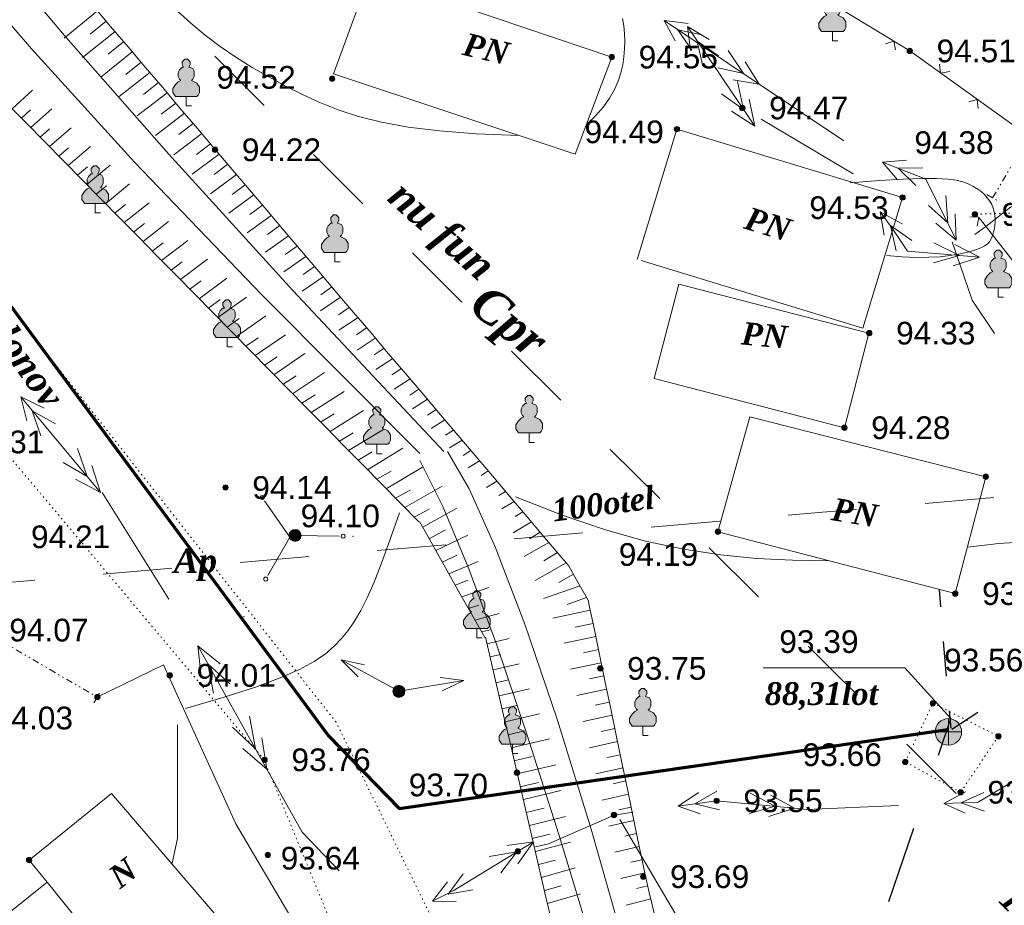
# Model space of a CAD drawing. Header units: millimetres. Extents: x 9396 to 25236, y 15106 to 31102.
# Tile 8 of 256: x 9713 to 9787, y 15731 to 15797. Entities that reach past the tile are written whole.
import ezdxf
from ezdxf.enums import TextEntityAlignment as Align

# ---------------------------------------------------------------- set-up
doc = ezdxf.new("R2010")
doc.units = ezdxf.units.MM
for name, pattern in [('DIVIDE', [1.25, 0.5, -0.25, 0, -0.25, 0, -0.25]), ('DOT', [0.25, 0, -0.25]), ('HIDDEN', [0.375, 0.25, -0.125])]:
    doc.linetypes.add(name, pattern=pattern)
for name, color, linetype, lineweight, true_color in [('1001010', 7, 'Continuous', 9, 0x000000), ('10010110', 7, 'Continuous', 20, 0xa25100), ('10010212', 7, 'Continuous', 9, 0x000000), ('1060000', 7, 'Continuous', 9, 0x000000), ('1070000', 7, 'DOT', 9, 0x000000), ('2030012', 7, 'Continuous', 9, 0x000000), ('21100200', 7, 'HIDDEN', 0, 0x800080), ('3000105', 7, 'DIVIDE', 9, 0x000000), ('3000113', 7, 'Continuous', 9, 0x000000), ('3000260', 7, 'Continuous', 9, 0x000000), ('4000210', 7, 'Continuous', 9, 0x000000), ('5010123', 7, 'Continuous', 9, 0x008000), ('5010210', 7, 'Continuous', 20, 0x008000), ('5010320', 7, 'Continuous', 20, 0x800000), ('5010430', 7, 'Continuous', 9, 0x000000), ('6011210', 1, 'Continuous', 9, 0xff0000), ('6011300', 1, 'Continuous', 20, 0xff0000), ('9010110', 7, 'Continuous', 9, 0x000000)]:
    doc.layers.add(name, color=color, linetype=linetype, lineweight=lineweight, true_color=true_color)
doc.layers.add('Канализация', color=1, linetype='Continuous', lineweight=70)
doc.styles.add('12', font='timesbi.ttf', dxfattribs={"height": 0.001693})
doc.styles.add('19', font='timesbi.ttf', dxfattribs={"height": 0.001693})
doc.styles.add('2', font='timesbi.ttf', dxfattribs={"height": 0.001693})
doc.styles.add('3', font='timesbi.ttf', dxfattribs={"height": 0.001693})
doc.styles.add('9', font='timesbi.ttf', dxfattribs={"height": 0.001693})
doc.styles.add('F2', font='arial.ttf', dxfattribs={"height": 0.001693})

# ---------------------------------------------------------------- blocks, each defined once
blk = doc.blocks.new('SYMBOL21100200')
at = {"true_color": 0x800080}
h = blk.add_hatch(color=216, dxfattribs=at)
edge = h.paths.add_edge_path()
edge.add_arc((0, 0), 0.1, 0, 360)
at = {"color": 216, "linetype": 'Continuous', "lineweight": 0, "true_color": 0x800080}
blk.add_circle((0, 0), 0.1, dxfattribs=at)
blk = doc.blocks.new('SYMBOL4000210')
at = {"true_color": 0xffffff}
blk.add_hatch(color=7, dxfattribs=at).paths.add_polyline_path([(0.05, 1.75), (-0.05, 1.75), (-0.15, 1.65), (-0.15, 1.55), (-0.1, 1.45), (-0.15, 1.45), (-0.25, 1.35), (-0.3, 1.25), (-0.3, 1.1), (-0.25, 1), (-0.2, 0.95), (-0.3, 0.9), (-0.35, 0.85), (-0.4, 0.8), (-0.5, 0.65), (-0.5, 0.5), (-0.4, 0.35), (-0.3, 0.35), (-0.1, 0.35), (0, 0.35), (0.15, 0.35), (0.4, 0.35), (0.45, 0.4), (0.5, 0.5), (0.5, 0.7), (0.4, 0.85), (0.2, 0.95), (0.25, 1), (0.3, 1.1), (0.3, 1.3), (0.25, 1.4), (0.1, 1.45), (0.15, 1.55), (0.15, 1.65)])
at = {"color": 18, "linetype": 'Continuous', "lineweight": 0, "true_color": 0x000000, "flags": 128}
blk.add_lwpolyline([(0.05, 1.75), (-0.05, 1.75), (-0.15, 1.65), (-0.15, 1.55), (-0.1, 1.45), (-0.15, 1.45), (-0.25, 1.35), (-0.3, 1.25), (-0.3, 1.1), (-0.25, 1), (-0.2, 0.95), (-0.3, 0.9), (-0.35, 0.85), (-0.4, 0.8), (-0.5, 0.65), (-0.5, 0.5), (-0.4, 0.35), (-0.3, 0.35), (-0.1, 0.35), (0, 0.35), (0.15, 0.35), (0.4, 0.35), (0.45, 0.4), (0.5, 0.5), (0.5, 0.7), (0.4, 0.85), (0.2, 0.95), (0.25, 1), (0.3, 1.1), (0.3, 1.3), (0.25, 1.4), (0.1, 1.45), (0.15, 1.55), (0.15, 1.65), (0.05, 1.75)], close=True, dxfattribs=at)
blk.add_lwpolyline([(0, 0.35), (0, 0), (0.2, 0)], dxfattribs=at)
blk = doc.blocks.new('SYMBOL2030012')
at = {"true_color": 0xffffff}
h = blk.add_hatch(color=7, dxfattribs=at)
edge = h.paths.add_edge_path()
edge.add_arc((0, 0), 0.225, 0, 360)
at = {"true_color": 0x000000}
h = blk.add_hatch(color=18, dxfattribs=at)
edge = h.paths.add_edge_path()
edge.add_arc((0, 0), 0.05, 0, 360)
at = {"color": 18, "linetype": 'Continuous', "lineweight": 0, "true_color": 0x000000}
for radius in [0.225, 0.05]:
    blk.add_circle((0, 0), radius, dxfattribs=at)
blk = doc.blocks.new('SYMBOL5010430')
at = {"true_color": 0xffffff}
h = blk.add_hatch(color=7, dxfattribs=at)
edge = h.paths.add_edge_path()
edge.add_arc((0, 0), 0.495, 0, 360)
at = {"color": 18, "linetype": 'Continuous', "lineweight": 0, "true_color": 0x000000, "flags": 128}
for points in [[(0, -0.495), (0, 0.495)], [(-0.495, 0), (0.495, 0)]]:
    blk.add_lwpolyline(points, dxfattribs=at)
at = {"color": 18, "linetype": 'Continuous', "lineweight": 0, "true_color": 0x000000}
blk.add_circle((0, 0), 0.495, dxfattribs=at)

msp = doc.modelspace()

# ---------------------------------------------------------------- linework, layer by layer
at = {"layer": '1001010', "color": 253}
for p, q in [((9757.498, 15794.017, 13.032), (9739.418, 15800.117)), ((9759.4, 15778.914, 6.516), (9762.358, 15788.637, 6.516)), ((9776.685, 15773.402, 6.516), (9762.496, 15777.082, 6.516)), ((9785.418, 15762.697, 6.516), (9767.798, 15767.164, 6.516)), ((9720.138, 15739.057), (9713.995, 15734.095)), ((9715.346, 15732.456), (9713.995, 15734.095))]:
    msp.add_line(p, q, dxfattribs=at)
for points in [[(9739.418, 15800.117, 0), (9736.725, 15792.766, 0), (9754.762, 15786.783, 13.032), (9757.498, 15794.017, 13.032)], [(9762.358, 15788.637, 6.516), (9779.198, 15783.537, 6.516), (9776.24, 15773.799, 6.516), (9759.677, 15778.83, 6.516)], [(9762.496, 15777.082, 6.516), (9760.669, 15770.037, 6.516), (9774.858, 15766.357, 6.516), (9776.685, 15773.402, 6.516)], [(9767.798, 15767.164, 6.516), (9765.418, 15758.597, 6.516), (9783.138, 15753.977, 6.516), (9785.418, 15762.697, 6.516)], [(9720.138, 15739.057, 0), (9727.961, 15729.948, 0), (9721.536, 15724.761, 0)], [(9709.618, 15727.877, 0), (9715.346, 15732.456, 0), (9721.536, 15724.761, 0)]]:
    msp.add_polyline3d(points, dxfattribs=at)
at = {"layer": '10010110'}
for points in [[(9750.585, 15788.169, 32.055), (9747.368, 15788.294, 54.65), (9744.627, 15788.504, 74.922), (9742.294, 15788.793, 92.525), (9740.303, 15789.156, 107.114), (9738.587, 15789.585, 118.344), (9737.079, 15790.076, 125.869), (9735.711, 15790.621, 129.344), (9734.417, 15791.214, 128.423), (9733.142, 15791.852, 122.976), (9731.882, 15792.531, 113.731), (9730.644, 15793.252, 101.63), (9729.435, 15794.014, 87.617), (9728.265, 15794.818, 72.633), (9727.14, 15795.662, 57.622), (9726.069, 15796.547, 43.525), (9725.059, 15797.472, 31.287)], [(9758.303, 15796.9, 10.753), (9758.389, 15796.347, 8.996), (9758.443, 15795.785, 8.284), (9758.465, 15795.215, 8.325), (9758.451, 15794.636, 8.828), (9758.401, 15794.046, 9.5), (9758.311, 15793.446, 10.103), (9758.17, 15792.836, 10.608), (9757.967, 15792.217, 11.041), (9757.69, 15791.588, 11.428), (9757.326, 15790.951, 11.796), (9756.864, 15790.306, 12.168), (9756.292, 15789.653, 12.572), (9755.598, 15788.993, 13.032)], [(9778.011, 15779.208, 0), (9779.166, 15779.111, 3.351), (9780.213, 15779.07, 8.618), (9781.155, 15779.077, 15.304), (9781.996, 15779.123, 22.91), (9782.739, 15779.202, 30.938), (9783.386, 15779.304, 38.889), (9783.942, 15779.422, 46.264), (9784.41, 15779.548, 52.565), (9784.794, 15779.676, 57.392), (9785.103, 15779.806, 60.734), (9785.347, 15779.941, 62.679), (9785.536, 15780.083, 63.314), (9785.679, 15780.234, 62.726), (9785.788, 15780.396, 61.003), (9785.871, 15780.573, 58.232), (9785.939, 15780.766, 54.501), (9786, 15780.976, 49.92), (9786.051, 15781.203, 44.692), (9786.09, 15781.443, 39.044), (9786.113, 15781.693, 33.2), (9786.115, 15781.951, 27.387), (9786.095, 15782.215, 21.83), (9786.046, 15782.481, 16.757), (9785.968, 15782.748, 12.391), (9785.855, 15783.012, 8.903), (9785.707, 15783.27, 6.234), (9785.526, 15783.52, 4.266), (9785.309, 15783.76, 2.885), (9785.058, 15783.987, 1.973), (9784.773, 15784.197, 1.415), (9784.453, 15784.389, 1.094), (9784.099, 15784.56, 0.894), (9783.7, 15784.707, 0.72), (9783.212, 15784.824, 0.554), (9782.579, 15784.908, 0.403), (9781.745, 15784.953, 0.269), (9780.654, 15784.954, 0.158), (9779.253, 15784.907, 0.073), (9777.484, 15784.805, 0.019), (9775.292, 15784.645, 0)], [(9773.717, 15756.434, 3.25), (9770.975, 15756.474, 4.113), (9768.288, 15756.608, 4.891), (9765.602, 15756.87, 5.555), (9762.863, 15757.29, 6.076), (9760.018, 15757.901, 6.424), (9757.014, 15758.735, 6.57), (9753.798, 15759.824, 6.485), (9750.317, 15761.199, 6.141)], [(9725.682, 15745.398, 68.837), (9728.565, 15746.241, 60.531), (9730.893, 15746.997, 54.846), (9732.739, 15747.682, 51.183), (9734.177, 15748.313, 48.942), (9735.28, 15748.906, 47.525), (9736.123, 15749.478, 46.332), (9736.778, 15750.045, 44.763), (9737.32, 15750.623, 42.221), (9737.813, 15751.233, 38.276), (9738.283, 15751.916, 33.188), (9738.75, 15752.716, 27.386), (9739.231, 15753.676, 21.3), (9739.744, 15754.841, 15.36), (9740.306, 15756.255, 9.995), (9740.936, 15757.964, 5.635), (9741.652, 15760.01, 2.71)], [(9804.005, 15754.913, 41.45), (9801.353, 15755.984, 41.743), (9798.748, 15756.792, 38.659), (9796.188, 15757.36, 33.221), (9793.673, 15757.713, 26.45), (9791.202, 15757.874, 19.372), (9788.774, 15757.866, 13.008), (9786.388, 15757.713, 8.381), (9784.043, 15757.439, 6.516)]]:
    msp.add_polyline3d(points, dxfattribs=at)
at = {"layer": '10010212', "color": 253}
for p, q in [((9718.791, 15797.837, 10.313), (9720.081, 15796.307, 10.313)), ((9719.111, 15797.457, 10.313), (9716.621, 15795.417, 10.313)), ((9719.761, 15796.687, 10.313), (9718.561, 15795.717, 10.313)), ((9720.081, 15796.307, 10.313), (9721.381, 15794.787, 10.313)), ((9720.411, 15795.927, 10.313), (9717.981, 15793.977, 10.313)), ((9721.051, 15795.167, 10.313), (9719.891, 15794.227, 10.313)), ((9721.381, 15794.787, 10.313), (9722.671, 15793.257, 10.313)), ((9721.701, 15794.407, 10.313), (9719.341, 15792.527, 10.313)), ((9722.351, 15793.637, 10.313), (9721.211, 15792.727, 10.313)), ((9722.671, 15793.257, 10.313), (9723.971, 15791.737, 10.313)), ((9723.001, 15792.877, 10.313), (9720.711, 15791.077, 10.313)), ((9723.651, 15792.117, 10.313), (9722.531, 15791.237, 10.313)), ((9723.971, 15791.737, 10.313), (9725.261, 15790.207, 10.313)), ((9712.721, 15790.167, 10.313), (9714.251, 15791.547, 10.313)), ((9724.291, 15791.357, 10.313), (9722.071, 15789.627, 10.313)), ((9712.371, 15790.527, 10.313), (9713.771, 15789.107, 10.313)), ((9714.121, 15788.757, 10.313), (9715.701, 15790.147, 10.313)), ((9724.941, 15790.587, 10.313), (9723.851, 15789.747, 10.313)), ((9725.261, 15790.207, 10.313), (9726.561, 15788.687, 10.313)), ((9713.421, 15789.457, 10.313), (9714.111, 15790.087, 10.313)), ((9725.591, 15789.827, 10.313), (9723.431, 15788.177, 10.313)), ((9713.771, 15789.107, 10.313), (9715.171, 15787.687, 10.313)), ((9714.821, 15788.047, 10.313), (9715.531, 15788.667, 10.313)), ((9715.521, 15787.337, 10.313), (9717.141, 15788.747, 10.313)), ((9726.241, 15789.067, 10.313), (9725.181, 15788.247, 10.313)), ((9726.561, 15788.687, 10.313), (9727.861, 15787.157, 10.313)), ((9726.881, 15788.307, 10.313), (9724.801, 15786.727, 10.313)), ((9715.171, 15787.687, 10.313), (9716.561, 15786.267, 10.313)), ((9716.211, 15786.627, 10.313), (9716.941, 15787.257, 10.313)), ((9716.911, 15785.917, 10.313), (9718.591, 15787.347, 10.313)), ((9727.531, 15787.537, 10.313), (9726.501, 15786.757, 10.313)), ((9728.181, 15786.777, 10.313), (9726.161, 15785.277, 10.313)), ((9727.861, 15787.157, 10.313), (9729.151, 15785.637, 10.313)), ((9716.561, 15786.267, 10.313), (9717.961, 15784.857, 10.313)), ((9717.611, 15785.207, 10.313), (9718.351, 15785.837, 10.313)), ((9718.311, 15784.497, 10.313), (9720.041, 15785.947, 10.313)), ((9728.831, 15786.017, 10.313), (9727.821, 15785.267, 10.313)), ((9729.481, 15785.247, 10.313), (9727.531, 15783.817, 10.313)), ((9729.151, 15785.637, 10.313), (9730.451, 15784.107, 10.313)), ((9717.961, 15784.857, 10.313), (9719.361, 15783.437, 10.313)), ((9719.011, 15783.787, 10.313), (9719.771, 15784.417, 10.313)), ((9719.701, 15783.077, 10.313), (9721.501, 15784.547, 10.313)), ((9730.121, 15784.487, 10.313), (9729.151, 15783.767, 10.313)), ((9730.771, 15783.727, 10.313), (9728.901, 15782.367, 10.313)), ((9730.451, 15784.107, 10.313), (9731.741, 15782.587, 10.313)), ((9719.361, 15783.437, 10.313), (9720.751, 15782.017, 10.313)), ((9720.401, 15782.367, 10.313), (9721.181, 15783.007, 10.313)), ((9721.101, 15781.667, 10.313), (9722.951, 15783.137, 10.313)), ((9731.421, 15782.967, 10.313), (9730.471, 15782.277, 10.313)), ((9732.071, 15782.197, 10.313), (9730.271, 15780.907, 10.313)), ((9731.741, 15782.587, 10.313), (9733.041, 15781.057, 10.313)), ((9720.751, 15782.017, 10.313), (9722.151, 15780.597, 10.313)), ((9721.801, 15780.957, 10.313), (9722.601, 15781.587, 10.313)), ((9722.501, 15780.247, 10.313), (9724.401, 15781.737, 10.313)), ((9732.721, 15781.437, 10.313), (9731.801, 15780.777, 10.313)), ((9722.151, 15780.597, 10.313), (9723.541, 15779.177, 10.313)), ((9733.361, 15780.677, 10.313), (9731.641, 15779.457, 10.313)), ((9733.041, 15781.057, 10.313), (9734.331, 15779.537, 10.313)), ((9723.191, 15779.537, 10.313), (9724.011, 15780.167, 10.313)), ((9723.891, 15778.827, 10.313), (9725.851, 15780.327, 10.313)), ((9734.011, 15779.917, 10.313), (9733.121, 15779.277, 10.313)), ((9723.541, 15779.177, 10.313), (9724.941, 15777.767, 10.313)), ((9734.661, 15779.147, 10.313), (9733.011, 15777.997, 10.313)), ((9734.331, 15779.537, 10.313), (9735.631, 15778.007, 10.313)), ((9724.591, 15778.117, 10.313), (9725.431, 15778.747, 10.313)), ((9725.291, 15777.407, 10.313), (9727.311, 15778.927, 10.313)), ((9735.311, 15778.387, 10.313), (9734.451, 15777.787, 10.313)), ((9724.941, 15777.767, 10.313), (9726.341, 15776.347, 10.313)), ((9735.951, 15777.627, 10.313), (9734.381, 15776.537, 10.313)), ((9735.631, 15778.007, 10.313), (9736.931, 15776.477, 10.313)), ((9725.991, 15776.697, 10.313), (9726.841, 15777.327, 10.313)), ((9726.681, 15775.987, 10.313), (9728.761, 15777.517, 10.313)), ((9726.341, 15776.347, 10.313), (9727.731, 15774.927, 10.313)), ((9736.601, 15776.867, 10.313), (9735.771, 15776.287, 10.313)), ((9736.931, 15776.477, 10.313), (9738.221, 15774.957, 10.313)), ((9727.381, 15775.277, 10.313), (9728.261, 15775.917, 10.313)), ((9728.081, 15774.577, 10.313), (9730.221, 15776.107, 10.313)), ((9737.251, 15776.097, 10.313), (9735.751, 15775.087, 10.313)), ((9727.731, 15774.927, 10.313), (9729.131, 15773.507, 10.313)), ((9729.481, 15773.157, 10.313), (9731.681, 15774.707, 10.313)), ((9737.901, 15775.337, 10.313), (9737.101, 15774.787, 10.313)), ((9738.221, 15774.957, 10.313), (9739.521, 15773.427, 10.313)), ((9728.781, 15773.867, 10.313), (9729.681, 15774.497, 10.313)), ((9738.551, 15774.577, 10.313), (9737.121, 15773.627, 10.313)), ((9729.131, 15773.507, 10.313), (9730.521, 15772.087, 10.313)), ((9730.871, 15771.737, 10.313), (9733.131, 15773.297, 10.313)), ((9739.191, 15773.817, 10.313), (9738.431, 15773.297, 10.313)), ((9739.521, 15773.427, 10.313), (9740.811, 15771.907, 10.313)), ((9730.171, 15772.447, 10.313), (9731.091, 15773.077, 10.313)), ((9739.841, 15773.047, 10.313), (9738.491, 15772.157, 10.313)), ((9730.521, 15772.087, 10.313), (9731.921, 15770.677, 10.313)), ((9732.271, 15770.317, 10.313), (9734.591, 15771.887, 10.313)), ((9740.491, 15772.287, 10.313), (9739.751, 15771.797, 10.313)), ((9740.811, 15771.907, 10.313), (9742.111, 15770.377, 10.313)), ((9731.571, 15771.027, 10.313), (9732.511, 15771.657, 10.313)), ((9741.141, 15771.527, 10.313), (9739.871, 15770.697, 10.313)), ((9731.921, 15770.677, 10.313), (9733.321, 15769.257, 10.313)), ((9733.671, 15768.897, 10.313), (9736.051, 15770.477, 10.313)), ((9741.791, 15770.767, 10.313), (9741.081, 15770.297, 10.313)), ((9742.111, 15770.377, 10.313), (9743.411, 15768.857, 10.313)), ((9732.971, 15769.607, 10.313), (9733.931, 15770.237, 10.313)), ((9742.431, 15769.997, 10.313), (9741.241, 15769.237, 10.313)), ((9733.321, 15769.257, 10.313), (9734.711, 15767.837, 10.313)), ((9734.361, 15768.187, 10.313), (9735.341, 15768.817, 10.313)), ((9735.061, 15767.487, 10.313), (9737.511, 15769.057, 10.313)), ((9743.081, 15769.237, 10.313), (9742.411, 15768.797, 10.313)), ((9743.411, 15768.857, 10.313), (9744.701, 15767.327, 10.313)), ((9743.731, 15768.477, 10.313), (9742.621, 15767.777, 10.313)), ((9734.711, 15767.837, 10.313), (9736.111, 15766.417, 10.313)), ((9735.761, 15766.777, 10.313), (9736.761, 15767.397, 10.313)), ((9736.461, 15766.067, 10.313), (9738.971, 15767.647, 10.313)), ((9744.381, 15767.707, 10.313), (9743.741, 15767.297, 10.313)), ((9745.021, 15766.947, 10.313), (9744.001, 15766.307, 10.313)), ((9744.701, 15767.327, 10.313), (9746.001, 15765.807, 10.313)), ((9736.111, 15766.417, 10.313), (9737.501, 15764.997, 10.313)), ((9737.161, 15765.357, 10.313), (9738.181, 15765.977, 10.313)), ((9737.851, 15764.647, 10.313), (9740.441, 15766.237, 10.313)), ((9745.671, 15766.187, 10.313), (9745.071, 15765.797, 10.313)), ((9746.321, 15765.427, 10.313), (9745.381, 15764.847, 10.313)), ((9746.001, 15765.807, 10.313), (9747.291, 15764.277, 10.313)), ((9737.501, 15764.997, 10.313), (9738.901, 15763.587, 10.313)), ((9738.551, 15763.937, 10.313), (9739.601, 15764.557, 10.313)), ((9739.251, 15763.227, 10.313), (9741.901, 15764.827, 10.313)), ((9746.971, 15764.657, 10.313), (9746.401, 15764.297, 10.313)), ((9747.621, 15763.897, 10.313), (9746.761, 15763.377, 10.313)), ((9747.291, 15764.277, 10.313), (9748.591, 15762.757, 10.313)), ((9738.901, 15763.587, 10.313), (9740.301, 15762.167, 10.313)), ((9739.951, 15762.517, 10.313), (9741.021, 15763.127, 10.313)), ((9740.651, 15761.807, 10.313), (9743.361, 15763.407, 10.313)), ((9748.261, 15763.137, 10.313), (9747.731, 15762.797, 10.313)), ((9748.911, 15762.377, 10.313), (9748.141, 15761.907, 10.313)), ((9748.591, 15762.757, 10.313), (9749.881, 15761.227, 10.313)), ((9740.301, 15762.167, 10.313), (9741.691, 15760.747, 10.313)), ((9741.341, 15761.107, 10.313), (9742.441, 15761.707, 10.313)), ((9742.041, 15760.397, 10.313), (9744.831, 15761.987, 10.313)), ((9749.561, 15761.607, 10.313), (9749.061, 15761.297, 10.313)), ((9741.691, 15760.747, 10.313), (9743.091, 15759.327, 10.313)), ((9750.211, 15760.847, 10.313), (9749.291, 15760.307, 10.313)), ((9749.881, 15761.227, 10.313), (9751.181, 15759.707, 10.313)), ((9742.741, 15759.687, 10.313), (9743.861, 15760.287, 10.313)), ((9743.381, 15758.937, 10.313), (9745.931, 15760.347, 10.313)), ((9750.861, 15760.087, 10.313), (9750.281, 15759.727, 10.313)), ((9743.141, 15759.367, 10.313), (9744.121, 15757.637, 10.313)), ((9751.501, 15759.327, 10.313), (9750.121, 15758.517, 10.313)), ((9751.181, 15759.707, 10.313), (9752.481, 15758.177, 10.313)), ((9743.871, 15758.067, 10.313), (9745.071, 15758.727, 10.313)), ((9752.151, 15758.557, 10.313), (9751.351, 15758.077, 10.313)), ((9744.361, 15757.197, 10.313), (9746.741, 15758.347, 10.313)), ((9752.801, 15757.797, 10.313), (9750.951, 15756.737, 10.313)), ((9752.481, 15758.177, 10.313), (9753.771, 15756.657, 10.313)), ((9744.121, 15757.637, 10.313), (9745.091, 15755.897, 10.313)), ((9744.851, 15756.337, 10.313), (9745.921, 15756.847, 10.313)), ((9745.331, 15755.467, 10.313), (9747.531, 15756.367, 10.313)), ((9753.451, 15757.037, 10.313), (9752.421, 15756.427, 10.313)), ((9745.091, 15755.897, 10.313), (9746.061, 15754.167, 10.313)), ((9754.091, 15756.277, 10.313), (9751.771, 15754.967, 10.313)), ((9745.821, 15754.597, 10.313), (9746.751, 15754.977, 10.313)), ((9754.631, 15755.427, 10.313), (9753.531, 15754.817, 10.313)), ((9746.061, 15754.167, 10.313), (9747.041, 15752.427, 10.313)), ((9746.311, 15753.727, 10.313), (9748.311, 15754.427, 10.313)), ((9755.121, 15754.557, 10.313), (9752.401, 15753.617, 10.313)), ((9755.611, 15753.687, 10.313), (9754.161, 15753.167, 10.313)), ((9746.801, 15752.867, 10.313), (9747.581, 15753.117, 10.313)), ((9755.891, 15752.737, 10.313), (9753.081, 15752.157, 10.313)), ((9755.791, 15753.227, 10.313), (9756.201, 15751.267, 10.313)), ((9747.041, 15752.427, 10.313), (9748.011, 15750.697, 10.313)), ((9747.281, 15751.997, 10.313), (9749.081, 15752.507, 10.313)), ((9747.771, 15751.127, 10.313), (9748.411, 15751.277, 10.313)), ((9756.101, 15751.757, 10.313), (9754.761, 15751.477, 10.313)), ((9756.201, 15751.267, 10.313), (9756.601, 15749.307, 10.313)), ((9748.071, 15750.717, 10.313), (9748.521, 15748.777, 10.313)), ((9748.181, 15750.237, 10.313), (9749.841, 15750.617, 10.313)), ((9756.301, 15750.777, 10.313), (9753.931, 15750.287, 10.313)), ((9756.501, 15749.797, 10.313), (9755.381, 15749.567, 10.313)), ((9748.411, 15749.267, 10.313), (9749.191, 15749.447, 10.313)), ((9756.601, 15749.307, 10.313), (9757.011, 15747.347, 10.313)), ((9748.521, 15748.777, 10.313), (9748.971, 15746.837, 10.313)), ((9748.631, 15748.297, 10.313), (9750.591, 15748.747, 10.313)), ((9756.701, 15748.817, 10.313), (9754.401, 15748.337, 10.313)), ((9748.861, 15747.327, 10.313), (9749.781, 15747.537, 10.313)), ((9756.911, 15747.837, 10.313), (9755.821, 15747.607, 10.313)), ((9748.971, 15746.837, 10.313), (9749.421, 15744.907, 10.313)), ((9749.081, 15746.357, 10.313), (9751.341, 15746.877, 10.313)), ((9757.111, 15746.857, 10.313), (9754.881, 15746.387, 10.313)), ((9757.011, 15747.347, 10.313), (9757.411, 15745.387, 10.313)), ((9749.311, 15745.387, 10.313), (9750.381, 15745.637, 10.313)), ((9757.311, 15745.877, 10.313), (9756.261, 15745.657, 10.313)), ((9757.411, 15745.387, 10.313), (9757.821, 15743.427, 10.313)), ((9749.421, 15744.907, 10.313), (9749.871, 15742.967, 10.313)), ((9749.531, 15744.417, 10.313), (9752.091, 15745.007, 10.313)), ((9757.511, 15744.897, 10.313), (9755.351, 15744.437, 10.313)), ((9757.721, 15743.917, 10.313), (9756.701, 15743.697, 10.313)), ((9749.761, 15743.447, 10.313), (9750.971, 15743.727, 10.313)), ((9749.981, 15742.477, 10.313), (9752.841, 15743.147, 10.313)), ((9757.821, 15743.427, 10.313), (9758.221, 15741.467, 10.313)), ((9749.871, 15742.967, 10.313), (9750.321, 15741.027, 10.313)), ((9757.921, 15742.937, 10.313), (9755.831, 15742.477, 10.313)), ((9750.211, 15741.507, 10.313), (9751.561, 15741.827, 10.313)), ((9758.121, 15741.957, 10.313), (9757.141, 15741.747, 10.313)), ((9750.321, 15741.027, 10.313), (9750.771, 15739.087, 10.313)), ((9750.431, 15740.537, 10.313), (9753.311, 15741.207, 10.313)), ((9758.331, 15740.977, 10.313), (9756.311, 15740.527, 10.313)), ((9758.221, 15741.467, 10.313), (9758.631, 15739.507, 10.313)), ((9750.661, 15739.567, 10.313), (9752.021, 15739.887, 10.313)), ((9758.531, 15739.997, 10.313), (9757.591, 15739.787, 10.313)), ((9758.631, 15739.507, 10.313), (9759.031, 15737.547, 10.313)), ((9750.771, 15739.087, 10.313), (9751.221, 15737.147, 10.313)), ((9750.891, 15738.607, 10.313), (9753.681, 15739.287, 10.313)), ((9758.731, 15739.017, 10.313), (9756.781, 15738.577, 10.313)), ((9751.111, 15737.637, 10.313), (9752.441, 15737.957, 10.313)), ((9758.931, 15738.037, 10.313), (9758.031, 15737.837, 10.313)), ((9751.341, 15736.667, 10.313), (9754.041, 15737.357, 10.313)), ((9759.031, 15737.547, 10.313), (9759.441, 15735.587, 10.313)), ((9751.221, 15737.147, 10.313), (9751.671, 15735.207, 10.313)), ((9759.141, 15737.057, 10.313), (9757.261, 15736.627, 10.313)), ((9751.561, 15735.697, 10.313), (9752.861, 15736.027, 10.313)), ((9759.341, 15736.077, 10.313), (9758.471, 15735.877, 10.313)), ((9751.671, 15735.207, 10.313), (9752.121, 15733.277, 10.313)), ((9751.791, 15734.727, 10.313), (9754.401, 15735.437, 10.313)), ((9759.541, 15735.097, 10.313), (9757.731, 15734.677, 10.313)), ((9759.441, 15735.587, 10.313), (9759.851, 15733.627, 10.313)), ((9752.011, 15733.757, 10.313), (9753.291, 15734.097, 10.313)), ((9759.741, 15734.117, 10.313), (9758.911, 15733.927, 10.313)), ((9752.121, 15733.277, 10.313), (9752.571, 15731.337, 10.313)), ((9752.241, 15732.787, 10.313), (9754.771, 15733.507, 10.313)), ((9759.951, 15733.137, 10.313), (9758.161, 15732.707, 10.313)), ((9752.461, 15731.817, 10.313), (9753.711, 15732.167, 10.313)), ((9760.181, 15732.167, 10.313), (9759.331, 15731.967, 10.313)), ((9752.571, 15731.337, 10.313), (9753.031, 15729.397, 10.313)), ((9752.691, 15730.847, 10.313), (9755.161, 15731.577, 10.313)), ((9760.291, 15731.677, 10.313), (9760.761, 15729.737, 10.313)), ((9760.411, 15731.197, 10.313), (9758.571, 15730.737, 10.313))]:
    msp.add_line(p, q, dxfattribs=at)
for points in [[(9753.771, 15756.657, 10.313), (9754.281, 15756.057, 10.313), (9754.871, 15754.997, 10.313)], [(9754.871, 15754.997, 10.313), (9755.751, 15753.447, 10.313), (9755.791, 15753.227, 10.313)], [(9759.851, 15733.627, 10.313), (9759.951, 15733.117, 10.313), (9760.291, 15731.677, 10.313)]]:
    msp.add_polyline3d(points, dxfattribs=at)
at = {"layer": '1060000', "color": 253}
for points in [[(9782.809, 15744.647, 1.272), (9779.373, 15748.443, 0), (9768.782, 15748.443, 0)], [(9725.069, 15744.177, 0), (9725.069, 15735.711, 0), (9724.672, 15733.859, 0)], [(9758.097, 15737.133, 180.901), (9764.404, 15726.395, 0), (9773.438, 15726.565, 0)]]:
    msp.add_polyline3d(points, dxfattribs=at)
at = {"layer": '1070000', "color": 253}
for p, q in [((9736.918, 15744.377), (9708.829, 15780.15)), ((9731.538, 15741.577), (9700.489, 15778.55)), ((9781.458, 15745.797, 23.263), (9786.358, 15743.337, 23.263)), ((9744.912, 15728.01), (9736.918, 15744.377)), ((9731.538, 15741.577), (9738.578, 15724.437))]:
    msp.add_line(p, q, dxfattribs=at)
for points in [[(9821.847, 15782.166, 3.258), (9812.499, 15781.188, 3.258), (9799.323, 15781.241, 3.258), (9790.356, 15782.505, 3.258), (9784.598, 15782.277, 3.258)], [(9786.358, 15743.337, 23.263), (9783.538, 15739.157, 6.516), (9779.398, 15741.417, 6.516), (9781.458, 15745.797, 23.263)]]:
    msp.add_polyline3d(points, dxfattribs=at)
at = {"layer": '3000105', "color": 253}
for p, q in [((9785.926, 15783.507, 3.258), (9789.232, 15789.133, 3.258)), ((9785.495, 15783.761, 3.258), (9786.443, 15783.203, 3.258)), ((9710.518, 15751.257), (9719.078, 15746.257)), ((9718.826, 15745.826), (9719.381, 15746.776))]:
    msp.add_line(p, q, dxfattribs=at)
at = {"layer": '3000113', "color": 253}
msp.add_polyline3d([(9744.636, 15710.993, 32.099), (9729.437, 15736.795, 18.612), (9724.02, 15748.674, 8.391), (9719.078, 15746.257, 8.391)], dxfattribs=at)
at = {"layer": '3000260', "color": 253}
msp.add_line((9802.218, 15759.857, 3.258), (9784.921, 15782.015, 3.258), dxfattribs=at)
for points in [[(9788.218, 15788.377, 3.258), (9779.738, 15794.477, 3.258), (9770.718, 15799.977, 3.258), (9762.418, 15806.737, 3.258), (9753.778, 15813.617, 3.258), (9746.08, 15820.527, 3.258), (9739.178, 15827.217, 3.258), (9732.678, 15834.637, 3.258)], [(9778.661, 15794.547, 3.258), (9778.551, 15795.197, 3.258), (9777.931, 15794.997, 3.258)], [(9782.721, 15792.947, 3.258), (9782.041, 15792.817, 3.258), (9781.951, 15793.497, 3.258)], [(9784.841, 15790.187, 3.258), (9784.781, 15790.847, 3.258), (9784.151, 15790.687, 3.258)], [(9784.771, 15781.397, 3.258), (9784.881, 15782.067, 3.258), (9784.221, 15782.097, 3.258)]]:
    msp.add_polyline3d(points, dxfattribs=at)
at = {"layer": '5010123'}
for points in [[(9686.878, 15833.357, 0), (9693.155, 15825.05, 0), (9698.85, 15817.557, 0), (9704.394, 15810.43, 0), (9710.219, 15803.221, 0), (9716.757, 15795.48, 0), (9724.438, 15786.76, 0), (9733.695, 15776.61, 0), (9744.959, 15764.582, 0)], [(9685.118, 15831.313, 0), (9691.344, 15823.147, 0), (9696.86, 15815.865, 0), (9702.167, 15808.997, 0), (9707.769, 15802.074, 0), (9714.168, 15794.627, 0), (9721.865, 15786.184, 0), (9731.363, 15776.278, 0), (9743.165, 15764.436, 0)], [(9745.224, 15764.584, 0.615), (9746.849, 15761.805, 0.412), (9748.798, 15757.463, 0.26), (9751.009, 15751.69, 0.15), (9753.419, 15744.621, 0.077), (9755.966, 15736.389, 0.032), (9758.587, 15727.13, 0.01), (9761.221, 15716.976, 0.001), (9763.804, 15706.062, 0)], [(9743.168, 15763.909, 0.308), (9744.91, 15760.438, 0.308), (9746.824, 15755.822, 0.308), (9748.906, 15750.144, 0.308), (9751.152, 15743.486, 0.308), (9753.557, 15735.929, 0.308), (9756.116, 15727.555, 0.308), (9758.826, 15718.446, 0.308), (9761.681, 15708.684, 0.308)]]:
    msp.add_polyline3d(points, dxfattribs=at)
at = {"layer": '5010210'}
for p, q in [((9780.881, 15760.707), (9786.001, 15761.147)), ((9773.211, 15760.047), (9770.661, 15759.827)), ((9775.771, 15760.267), (9773.211, 15760.047)), ((9760.431, 15758.947), (9765.551, 15759.387)), ((9752.761, 15758.287), (9750.211, 15758.067)), ((9755.321, 15758.507), (9752.761, 15758.287)), ((9739.981, 15757.187), (9745.101, 15757.627)), ((9732.311, 15756.527), (9729.761, 15756.307)), ((9734.871, 15756.747), (9732.311, 15756.527)), ((9719.531, 15755.427), (9724.651, 15755.867)), ((9714.421, 15754.987), (9711.861, 15754.767))]:
    msp.add_line(p, q, dxfattribs=at)
at = {"layer": '5010320', "lineweight": 30}
for p, q in [((9727.851, 15794.077, 1.769), (9729.701, 15792.237, 1.769)), ((9729.701, 15792.237, 1.769), (9731.541, 15790.407, 1.769)), ((9738.921, 15783.077, 1.769), (9735.231, 15786.737, 1.769)), ((9742.611, 15779.407, 1.769), (9744.461, 15777.577, 1.769)), ((9744.461, 15777.577, 1.769), (9746.311, 15775.737, 1.769)), ((9753.691, 15768.407, 1.769), (9750.001, 15772.077, 1.769)), ((9757.381, 15764.737, 1.769), (9759.221, 15762.907, 1.769)), ((9759.221, 15762.907, 1.769), (9761.071, 15761.077, 1.769)), ((9768.451, 15753.737, 1.769), (9764.761, 15757.407, 1.769)), ((9781.941, 15754.287, 14.982), (9782.041, 15752.997, 14.982)), ((9772.141, 15750.067, 1.769), (9773.981, 15748.237, 1.769)), ((9782.471, 15747.817, 14.982), (9782.261, 15750.407, 14.982)), ((9773.981, 15748.237, 1.769), (9775.831, 15746.407, 1.769)), ((9781.881, 15741.917, 2.265), (9782.811, 15744.647, 2.265)), ((9782.681, 15745.227, 14.982), (9782.791, 15743.927, 14.982)), ((9784.821, 15745.107, 2.265), (9782.871, 15743.847, 2.265)), ((9783.211, 15739.067, 1.769), (9779.521, 15742.737, 1.769)), ((9780.011, 15736.447, 2.265), (9778.141, 15730.977, 2.265))]:
    msp.add_line(p, q, dxfattribs=at)
at = {"layer": '6011210'}
for q in [(9737.3, 15749.029, 40.387), (9746.437, 15747.495, 40.387)]:
    msp.add_line((9741.604, 15746.687, 40.387), q, dxfattribs=at)
for points in [[(9738.554, 15747.777, 40.387), (9737.3, 15749.029, 40.387), (9737.3, 15749.029, 40.387), (9739.032, 15748.656, 40.387)], [(9744.678, 15747.708, 40.387), (9746.437, 15747.495, 40.387), (9746.437, 15747.495, 40.387), (9744.842, 15746.722, 40.387)]]:
    msp.add_polyline3d(points, dxfattribs=at)
at = {"layer": '6011300'}
for p, q in [((9768.501, 15791.987, 3.331), (9761.401, 15796.747, 3.331)), ((9768.161, 15788.857), (9763.141, 15796.287)), ((9768.501, 15791.987, 3.331), (9767.451, 15793.657, 3.331)), ((9768.501, 15791.987, 3.331), (9766.561, 15792.327, 3.331)), ((9774.811, 15787.757, 3.331), (9768.501, 15791.987, 3.331)), ((9768.161, 15788.857), (9767.761, 15790.877)), ((9768.161, 15788.857), (9766.431, 15789.977)), ((9775.501, 15785.307), (9768.651, 15789.377)), ((9783.211, 15780.357, 3.331), (9783.121, 15782.327, 3.331)), ((9783.211, 15780.357, 3.331), (9781.691, 15781.617, 3.331)), ((9784.931, 15779.077), (9783.111, 15780.037)), ((9784.931, 15779.077), (9782.981, 15778.437)), ((9719.321, 15761.527), (9713.371, 15768.657)), ((9719.321, 15761.527), (9718.681, 15763.547)), ((9719.321, 15761.527), (9717.451, 15762.517)), ((9724.421, 15753.557), (9719.441, 15761.517)), ((9731.751, 15740.867), (9726.591, 15750.077)), ((9731.751, 15740.867), (9731.361, 15743.207)), ((9731.751, 15740.867), (9729.961, 15742.417)), ((9771.131, 15737.967), (9769.371, 15738.937)), ((9771.131, 15737.967), (9769.221, 15737.347)), ((9751.651, 15735.457), (9749.661, 15735.177)), ((9751.651, 15735.457), (9750.491, 15733.807))]:
    msp.add_line(p, q, dxfattribs=at)
for points in [[(9762.221, 15795.237, 3.331), (9761.401, 15796.747, 3.331), (9763.191, 15796.517, 3.331)], [(9763.461, 15794.527, 3.331), (9762.431, 15796.057, 3.331), (9764.241, 15795.687, 3.331)], [(9763.371, 15794.517, 0), (9763.141, 15796.287, 0), (9764.751, 15795.327, 0)], [(9764.291, 15793.337, 0), (9763.871, 15795.207, 0), (9765.451, 15794.117, 0)], [(9767.321, 15792.787, 3.331), (9765.431, 15793.207, 3.331), (9767.321, 15792.787, 3.331), (9766.191, 15794.507, 3.331)], [(9767.321, 15790.097, 0), (9765.681, 15791.267, 0), (9767.321, 15790.097, 0), (9766.871, 15792.197, 0)], [(9778.831, 15784.867, 3.331), (9777.711, 15786.167, 3.331), (9779.501, 15786.327, 3.331)], [(9783.211, 15780.357, 3.331), (9780.941, 15784.907, 3.331), (9777.711, 15786.167, 3.331)], [(9780.191, 15784.437, 3.331), (9778.861, 15785.717, 3.331), (9780.711, 15785.747, 3.331)], [(9782.571, 15781.637, 3.331), (9781.141, 15782.937, 3.331), (9782.571, 15781.637, 3.331), (9782.441, 15783.687, 3.331)], [(9791.691, 15784.087, 0), (9787.261, 15782.817, 0), (9785.421, 15781.377, 0), (9784.591, 15780.787, 0)], [(9784.931, 15779.077, 0), (9779.571, 15779.537, 0), (9778.481, 15781.177, 0), (9777.531, 15782.477, 0)], [(9777.821, 15780.717, 0), (9777.531, 15782.477, 0), (9779.171, 15781.577, 0)], [(9778.711, 15779.557, 0), (9778.301, 15781.437, 0), (9779.881, 15780.337, 0)], [(9783.441, 15779.207, 0), (9781.501, 15778.667, 0), (9783.441, 15779.207, 0), (9781.531, 15780.167, 0)], [(9786.071, 15773.387, 3.331), (9784.401, 15775.877, 3.331), (9782.891, 15780.227, 3.331)], [(9713.821, 15766.877, 0), (9713.371, 15768.657, 0), (9715.111, 15767.827, 0)], [(9714.881, 15765.757, 0), (9714.231, 15767.627, 0), (9715.961, 15766.647, 0)], [(9718.331, 15762.717, 0), (9716.541, 15763.767, 0), (9718.331, 15762.717, 0), (9717.621, 15764.807, 0)], [(9726.811, 15748.047, 0), (9726.591, 15750.077, 0), (9728.261, 15748.727, 0)], [(9727.761, 15746.557, 0), (9727.331, 15748.747, 0), (9728.981, 15747.247, 0)], [(9730.891, 15742.407, 0), (9729.191, 15744.007, 0), (9730.891, 15742.407, 0), (9730.441, 15744.837, 0)], [(9790.151, 15741.587, 0), (9784.851, 15738.427, 0), (9782.281, 15738.317, 0)], [(9737.151, 15733.287, 0), (9734.371, 15736.187, 0), (9731.751, 15740.867, 0)], [(9764.101, 15737.537, 0), (9762.451, 15738.117, 0), (9763.971, 15739.137, 0)], [(9765.531, 15737.837, 0), (9763.701, 15738.297, 0), (9765.331, 15739.227, 0)], [(9769.681, 15738.107, 0), (9767.781, 15737.577, 0), (9769.681, 15738.107, 0), (9767.831, 15739.087, 0)], [(9783.871, 15737.587, 0), (9782.281, 15738.317, 0), (9783.901, 15739.187, 0)], [(9785.321, 15737.747, 0), (9783.551, 15738.377, 0), (9785.261, 15739.147, 0)], [(9771.131, 15737.967, 0), (9765.321, 15738.517, 0), (9762.451, 15738.117, 0)], [(9778.891, 15738.177, 0), (9772.061, 15737.877, 0), (9771.131, 15737.967, 0)], [(9759.081, 15737.657, 0), (9757.661, 15737.457, 0), (9752.761, 15735.317, 0), (9751.811, 15735.077, 0)], [(9751.651, 15735.457, 0), (9745.661, 15731.797, 0), (9744.121, 15731.017, 0)], [(9750.411, 15734.697, 0), (9749.201, 15733.137, 0), (9750.411, 15734.697, 0), (9748.331, 15734.367, 0)], [(9747.121, 15731.867, 0), (9745.271, 15731.557, 0), (9746.391, 15733.067, 0)], [(9745.871, 15731.007, 0), (9744.121, 15731.017, 0), (9745.241, 15732.477, 0)]]:
    msp.add_polyline3d(points, dxfattribs=at)
at = {"layer": '9010110', "color": 253}
for p, q in [((9733.453, 15758.186), (9731.574, 15760.899)), ((9733.453, 15758.186), (9731.806, 15755.326)), ((9733.847, 15758.32), (9737.147, 15758.276))]:
    msp.add_line(p, q, dxfattribs=at)
for points in [[(9731.553, 15761.146, 0), (9731.533, 15761.221, 0), (9731.478, 15761.275, 0), (9731.403, 15761.296, 0), (9731.328, 15761.275, 0), (9731.273, 15761.221, 0), (9731.253, 15761.146, 0), (9731.273, 15761.071, 0), (9731.328, 15761.016, 0), (9731.403, 15760.996, 0), (9731.478, 15761.016, 0), (9731.533, 15761.071, 0), (9731.553, 15761.146, 0)], [(9737.597, 15758.272, 0), (9737.577, 15758.347, 0), (9737.522, 15758.402, 0), (9737.447, 15758.422, 0), (9737.372, 15758.402, 0), (9737.317, 15758.347, 0), (9737.297, 15758.272, 0), (9737.317, 15758.197, 0), (9737.372, 15758.143, 0), (9737.447, 15758.122, 0), (9737.522, 15758.143, 0), (9737.577, 15758.197, 0), (9737.597, 15758.272, 0)], [(9731.807, 15755.066, 0), (9731.787, 15755.141, 0), (9731.732, 15755.196, 0), (9731.657, 15755.216, 0), (9731.582, 15755.196, 0), (9731.527, 15755.141, 0), (9731.507, 15755.066, 0), (9731.527, 15754.991, 0), (9731.582, 15754.936, 0), (9731.657, 15754.916, 0), (9731.732, 15754.936, 0), (9731.787, 15754.991, 0), (9731.807, 15755.066, 0)]]:
    msp.add_polyline3d(points, close=True, dxfattribs=at)
at = {"layer": '9010110'}
for p in [(9738.181, 15758.263), (9730.047, 15752.269)]:
    msp.add_point(p, dxfattribs=at)
at = {"layer": 'Канализация', "elevation": 52.999}
msp.add_lwpolyline([(9914.693, 16236.9), (9847.904, 16170.759), (9810.822, 16135.986), (9742.861, 16069.19), (9687.396, 16015.323), (9643.018, 15971.828), (9587.247, 15916.921), (9623.263, 15879.347), (9650.115, 15847.958), (9712.443, 15775.708), (9736.353, 15743.371), (9741.611, 15737.932), (9782.579, 15743.834)], dxfattribs=at)

# ---------------------------------------------------------------- block references
at = {"layer": '2030012', "color": 253, "xscale": 2, "yscale": 2, "zscale": 2}
for p in [(9733.847, 15758.32, 5.819), (9741.604, 15746.687, 10.313)]:
    msp.add_blockref('SYMBOL2030012', p, dxfattribs=at)
at = {"layer": '21100200', "xscale": 2, "yscale": 2, "zscale": 2}
for p in [(9779.738, 15794.477, 189.02), (9757.498, 15794.017, 189.1), (9736.62, 15792.403, 189.04), (9767.238, 15790.217, 188.94), (9762.358, 15788.637, 188.98), (9727.877, 15787.098, 188.44), (9779.198, 15783.537, 189.06), (9784.598, 15782.277, 189.02), (9776.718, 15773.417, 188.66), (9774.858, 15766.357, 188.56), (9785.418, 15762.697, 188.16), (9728.658, 15761.897, 188.28), (9733.847, 15758.32, 188.2), (9765.418, 15758.597, 188.38), (9783.138, 15753.977, 187.62), (9756.638, 15748.397, 187.5), (9724.498, 15747.877, 188.02), (9719.098, 15746.257, 188.06), (9781.458, 15745.797, 186.78), (9786.358, 15743.337, 186.54), (9731.578, 15741.577, 187.52), (9779.398, 15741.417, 187.32), (9750.418, 15740.617, 187.4), (9765.318, 15738.517, 187.1), (9783.538, 15739.157, 187.22), (9757.658, 15737.457, 186.86), (9713.998, 15734.097, 188.32), (9731.818, 15734.477, 187.28), (9750.478, 15734.737, 187.76), (9759.838, 15732.857, 187.38)]:
    msp.add_blockref('SYMBOL21100200', p, dxfattribs=at)
at = {"layer": '4000210', "color": 253, "xscale": 2, "yscale": 2, "zscale": 2}
for p in [(9773.958, 15795.237, 163.527), (9725.718, 15790.367), (9718.935, 15782.396), (9736.813, 15778.735), (9786.346, 15776.106, 10.569), (9728.771, 15772.39), (9751.327, 15765.267), (9739.964, 15764.419), (9747.426, 15750.682), (9759.806, 15743.39), (9750.088, 15742.037)]:
    msp.add_blockref('SYMBOL4000210', p, dxfattribs=at)
at = {"layer": '5010430', "color": 253, "xscale": 2, "yscale": 2, "zscale": 2}
msp.add_blockref('SYMBOL5010430', (9782.618, 15743.657, 9.624), dxfattribs=at)

# ---------------------------------------------------------------- texts
at = {"layer": '1001010', "color": 253, "style": '9'}
for s, rotation, p in [('PN', 346.6, (9746.458, 15795.027, 6.516)), ('PN', 342.8, (9767.517, 15782.058, 6.516)), ('PN', 354.6, (9767.19, 15773.422, 6.516)), ('PN', 350.5, (9773.948, 15760.311, 6.516)), ('N', 37.6, (9720.27, 15732.569))]:
    msp.add_text(s, height=1.693, rotation=rotation, dxfattribs=at).set_placement(p, align=Align.MIDDLE_LEFT)
at = {"layer": '1070000', "color": 253, "style": '2'}
msp.add_text('str.Zaslonov', height=1.94395, rotation=305.4, dxfattribs=at).set_placement((9707.294, 15780.384), align=Align.MIDDLE_LEFT)
at = {"layer": '21100200', "color": 253, "style": 'F2'}
for s, p in [('94.51', (9781.738, 15794.477, 189.02)), ('94.55', (9759.498, 15794.017, 189.1)), ('94.52', (9727.98, 15792.503, 189.04)), ('94.47', (9769.238, 15790.217, 188.94)), ('94.49', (9755.458, 15788.437, 188.98)), ('94.22', (9729.877, 15787.098, 188.44)), ('94.38', (9780.078, 15787.637, 188.76)), ('94.53', (9772.238, 15782.777, 189.06)), ('94.51', (9786.598, 15782.277, 189.02)), ('94.33', (9778.718, 15773.417, 188.66)), ('94.28', (9776.858, 15766.357, 188.56)), ('94.31', (9709.218, 15765.297, 188.62)), ('94.14', (9730.658, 15761.897, 188.28)), ('94.10', (9734.267, 15759.78, 188.2)), ('94.21', (9714.138, 15758.217, 188.42)), ('94.19', (9758.018, 15756.897, 188.38)), ('93.81', (9785.138, 15753.977, 187.62)), ('94.07', (9712.518, 15751.257, 188.14)), ('93.39', (9769.998, 15750.397, 186.78)), ('93.56', (9782.298, 15749.017, 187.12)), ('93.75', (9758.638, 15748.397, 187.5)), ('94.01', (9726.498, 15747.877, 188.02)), ('94.03', (9711.358, 15744.697, 188.06)), ('93.76', (9733.578, 15741.577, 187.52)), ('93.66', (9771.738, 15741.957, 187.32)), ('93.70', (9742.338, 15739.697, 187.4)), ('93.61', (9785.538, 15739.157, 187.22)), ('93.55', (9767.318, 15738.517, 187.1)), ('93.64', (9732.778, 15734.237, 187.28)), ('93.69', (9761.838, 15732.857, 187.38))]:
    msp.add_text(s, height=1.693, dxfattribs=at).set_placement(p, align=Align.MIDDLE_LEFT)
at = {"layer": '5010210', "color": 253, "style": '2'}
msp.add_text('100otel', height=1.693, rotation=7.4, dxfattribs=at).set_placement((9753.041, 15760.192), align=Align.MIDDLE_LEFT)
at = {"layer": '5010210', "color": 253, "style": '3'}
msp.add_text('Ap', height=1.842, dxfattribs=at).set_placement((9724.781, 15756.432), align=Align.MIDDLE_LEFT)
at = {"layer": '5010320', "color": 253}
for s, height, rotation, style, p in [('nu fun', 2.1954, 318.5, '2', (9741.361, 15784.192, 1.769)), ('Cpr', 2.5746, 320.7, '3', (9747.521, 15776.232, 1.769)), ('100otel', 1.8271, 315, '19', (9786.941, 15731.652, 1.769))]:
    msp.add_text(s, height=height, rotation=rotation, dxfattribs=dict(at, style=style)).set_placement(p, align=Align.MIDDLE_LEFT)
at = {"layer": '5010430', "color": 253, "style": '12'}
msp.add_text('88,31lot', height=1.693, dxfattribs=at).set_placement((9768.918, 15746.517, 9.624), align=Align.MIDDLE_LEFT)

doc.saveas('drawing.dxf')
